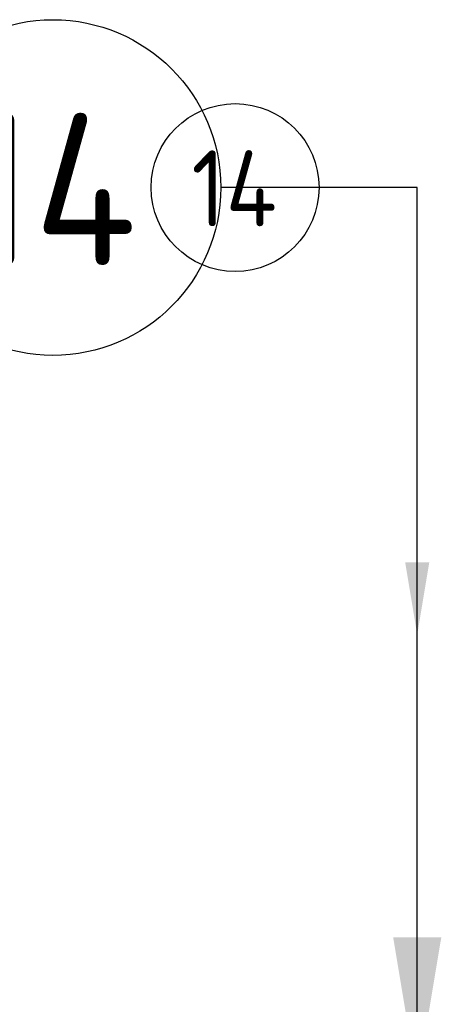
# Model space of a CAD drawing. Extents: x -89225 to 110569, y 13360 to 87647.
# Tile 143 of 256: x 34837 to 35336, y 30993 to 32158. Entities that reach past the tile are written whole.
import ezdxf

# ---------------------------------------------------------------- set-up
doc = ezdxf.new("R2010")
doc.units = 0
for name, color, linetype in [('INSTALLATIE', 6, 'Continuous'), ('INSTALLATIE @ 100', 6, 'Continuous'), ('INSTALLATIE @ 50', 6, 'Continuous')]:
    doc.layers.add(name, color=color, linetype=linetype)
doc.styles.add('ISO', font='ISO.SHX')

# ---------------------------------------------------------------- blocks, each defined once
blk = doc.blocks.new('*U113')
for points in [[(0, 10.58), (0, 0)], [(0, 0), (2.324, 0)]]:
    blk.add_lwpolyline(points)
blk.add_circle((4.31, 0), 1.986)
blk.add_solid([(-0.285, 8.872), (0, 10.58), (0.285, 8.872)])
at = {"style": 'ISO'}
blk.add_attdef('NUMMER', (3.146, -0.835), '', height=1.8, dxfattribs=at)
blk = doc.blocks.new('*U593')
at = {"layer": 'INSTALLATIE @ 100'}
ref = blk.add_blockref('*U113', (35307.6, 31959.8), dxfattribs=dict(at, xscale=100, yscale=100, zscale=100, rotation=180))
ref.add_attrib('NUMMER', '14', (34773.1, 31867.8), dxfattribs={"layer": '0', "height": 180, "style": 'ISO'})
at = {"layer": 'INSTALLATIE @ 50'}
ref = blk.add_blockref('*U113', (35307.6, 31959.8), dxfattribs=dict(at, xscale=50, yscale=50, zscale=50, rotation=180))
ref.add_attrib('NUMMER', '14', (35040.4, 31913.8), dxfattribs={"layer": '0', "height": 90, "style": 'ISO'})

msp = doc.modelspace()

# ---------------------------------------------------------------- block references
at = {"layer": 'INSTALLATIE'}
msp.add_blockref('*U593', (0, 0), dxfattribs=at)

doc.saveas('drawing.dxf')
